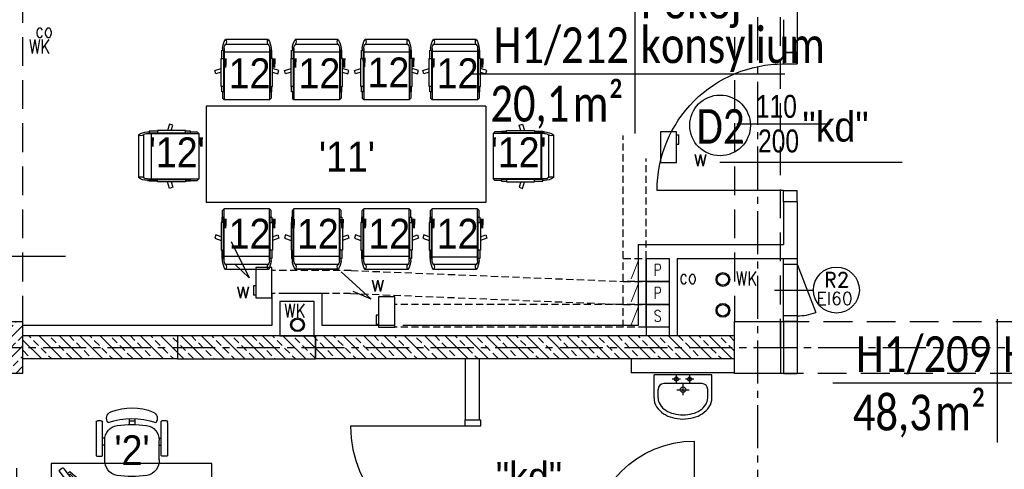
# Model space of a CAD drawing. Header units: millimetres. Extents: x 20447 to 23253, y -8211 to -4238.
# Tile 9 of 22: x 20900 to 21757, y -6231 to -5840. Entities that reach past the tile are written whole.
import ezdxf
from ezdxf.enums import TextEntityAlignment as Align

# ---------------------------------------------------------------- set-up
doc = ezdxf.new("R2010")
doc.units = ezdxf.units.MM
for name, pattern in [('CENTER2', [1.125, 0.75, -0.125, 0.125, -0.125]), ('DASHED', [0.75, 0.5, -0.25]), ('HIDDEN', [0.375, 0.25, -0.125]), ('HIDDEN2', [0.1875, 0.125, -0.0625])]:
    doc.linetypes.add(name, pattern=pattern)
for name, color, linetype in [('_A_metki', 19, 'Continuous'), ('DRZWIOPIS', 250, 'Continuous'), ('GRAWITACJE', 1, 'HIDDEN2'), ('KRESKOWANIE', 250, 'Continuous'), ('NAZWY_POM_ARCHITEKTURA', 7, 'Continuous'), ('OKNA', 250, 'Continuous'), ('opis technologia', 250, 'Continuous'), ('opisy', 2, 'Continuous'), ('OSIE', 1, 'CENTER2'), ('PODCIAGI', 251, 'DASHED'), ('s-piony c.o', 1, 'Continuous'), ('SANITARNE', 3, 'Continuous'), ('SCIANY_ŻELBETOWE', 250, 'Continuous'), ('SLUPY', 250, 'Continuous'), ('SLUSARKA', 7, 'Continuous'), ('STOLDRZWI', 7, 'Continuous'), ('TECHNOLOGIA', 5, 'Continuous'), ('wentylatorki', 3, 'Continuous'), ('WIDOK', 250, 'Continuous'), ('WODKAN', 3, 'Continuous')]:
    doc.layers.add(name, color=color, linetype=linetype)
doc.layers.add('ŚCIANY_STARE', color=250, linetype='Continuous', lineweight=25)
doc.styles.add('ARIAL', font='arial.ttf', dxfattribs={"width": 0.9})
doc.styles.add('MM', font='calibri.ttf', dxfattribs={"width": 0.6, "height": 15})
doc.styles.add('ROMAND', font='romand', dxfattribs={"height": 20})
doc.styles.add('ROMANS', font='ROMANS.shx', dxfattribs={"width": 0.6})

# ---------------------------------------------------------------- blocks, each defined once
blk = doc.blocks.new('DRZWI_D11W_90')
for p, q in [((5, 12), (5, 102)), ((50, 40.83), (50, -28.83))]:
    blk.add_line(p, q)
for points in [[(0, 0), (5, 0), (5, 12), (0, 12)], [(95, 0), (100, 0), (100, 12), (95, 12)]]:
    blk.add_lwpolyline(points, close=True)
blk.add_arc((5, 12), 90, 0, 90)
blk = doc.blocks.new('umywalka_50')
for p, q in [((25.2, 0), (-25.2, 0)), ((-25.2, -19.99), (-25.2, 0)), ((25.2, -19.99), (25.2, 0)), ((16.6, -7.54), (-16.6, -7.54)), ((-2.18, -3.63), (-9.46, -3.63)), ((-5.76, -0.52), (-5.76, -6.51)), ((0, -7.66), (0, -17.6)), ((9.41, -3.63), (2.25, -3.63)), ((5.76, -0.52), (5.76, -6.51)), ((-21.6, -19.99), (-21.6, -12.54)), ((-5.31, -12.81), (5.36, -12.81)), ((21.6, -19.99), (21.6, -12.54))]:
    blk.add_line(p, q)
for centre, radius in [((-5.76, -3.63), 1.76), ((5.76, -3.63), 1.76), ((0.02, -12.81), 2.4)]:
    blk.add_circle(centre, radius)
for centre, radius, start, end in [((-16.6, -12.54), 5, 90, 180), ((16.6, -12.54), 5, 0, 90), ((-11.09, -19.99), 14.11, 180, 212.82584), ((-11.09, -19.99), 10.51, 180, 212.82584), ((-5.78, -16.57), 16.83, 212.82584, 237.29558), ((5.78, -16.57), 16.83, 302.70442, 327.17416), ((11.09, -19.99), 10.51, 327.17416, 0), ((11.09, -19.99), 14.11, 327.17416, 0), ((-5.78, -16.57), 20.43, 212.82584, 237.29558), ((-2.29, -11.13), 26.89, 237.29558, 255.10609), ((-2.29, -11.13), 23.29, 237.29558, 255.10609), ((0, -2.52), 32.2, 255.10609, 270), ((0, -2.52), 32.2, 270, 284.89391), ((2.29, -11.13), 23.29, 284.89391, 302.70442), ((2.29, -11.13), 26.89, 284.89391, 302.70442), ((5.78, -16.57), 20.43, 302.70442, 327.17416), ((0, -2.52), 35.8, 255.10609, 270), ((0, -2.52), 35.8, 270, 284.89391)]:
    blk.add_arc(centre, radius, start, end)
blk = doc.blocks.new('OKNO_SCIANA_1X1')
for p, q in [((0.5, 1.5), (0.5, -0.5)), ((0, 1), (1, 1)), ((0, 0.7), (1, 0.7)), ((0, 0.5), (1, 0.5)), ((0, 0), (1, 0))]:
    blk.add_line(p, q)
blk = doc.blocks.new('A$C7F644541')
at = {"layer": 'SLUSARKA', "ltscale": 50}
for p, q in [((84.85, 164.05), (91.92, 171.12)), ((93.34, 155.56), (84.85, 164.05)), ((100.41, 162.63), (91.92, 171.12)), ((93.34, 155.56), (100.41, 162.63)), ((76.95, 98.4), (27.69, 147.66)), ((0, 79.2), (7.07, 86.27)), ((15.56, 77.78), (7.07, 86.27)), ((0, 79.2), (8.49, 70.71)), ((8.49, 70.71), (15.56, 77.78)), ((15.56, 77.78), (93.34, 0))]:
    blk.add_line(p, q, dxfattribs=at)
blk.add_arc((15.56, 77.78), 110, 315, 45, dxfattribs=at)
at = {"layer": 'ŚCIANY_STARE', "ltscale": 50}
for p, q in [((91.92, 171.12), (100.41, 162.63)), ((0, 79.2), (8.49, 70.71))]:
    blk.add_line(p, q, dxfattribs=at)
blk = doc.blocks.new('*U1666')
at = {"layer": '_A_metki', "color": 1}
for points in [[(50, 21.37), (50, -20)], [(-5.26, 0), (100.46, 0)]]:
    blk.add_lwpolyline(points, dxfattribs=at)
at = {"layer": '_A_metki', "insert": (46.18, -4), "char_height": 12, "width": 19.7618, "attachment_point": 3, "line_spacing_factor": 0.8, "style": 'MM'}
blk.add_mtext('{\\W0.8;m²}', dxfattribs=at)
at = {"layer": '_A_metki', "style": 'MM', "width": 0.8}
for tag, p in [('NAZWA 1', (52, 15)), ('NAZWA 2', (52, 0))]:
    blk.add_attdef(tag, text='', height=12, dxfattribs=at).set_placement(p, align=Align.BOTTOM_LEFT)
for tag, p in [('nr pom.', (48, 0)), ('POW', (24.18, -21.08))]:
    blk.add_attdef(tag, text='', height=12, dxfattribs=at).set_placement(p, align=Align.BOTTOM_RIGHT)
at = {"layer": '_A_metki', "style": 'MM', "oblique": 15, "width": 0.8}
blk.add_attdef('posadzka', text='', height=12, dxfattribs=at).set_placement((52, -4), align=Align.TOP_LEFT)
at = {"layer": '_A_metki', "style": 'MM', "width": 0.8}
blk.add_attdef('POW.', text='', height=12, dxfattribs=at).set_placement((28, -4), align=Align.TOP_RIGHT)
blk = doc.blocks.new('FOTEL_DO_BIURKA1')
at = {"layer": 'TECHNOLOGIA'}
for p, q in [((-30.52, -19.02), (-30.52, 10.27)), ((-30.02, 10.77), (-25.66, 10.77)), ((-25.16, 10.27), (-25.16, -19.02)), ((-23.03, 13.87), (-23.03, -2.93)), ((24.17, 13.87), (24.17, -2.93)), ((26.17, 10.27), (26.17, -19.13)), ((30.97, 10.77), (26.67, 10.77)), ((31.47, -18.13), (31.47, 10.27)), ((-22.96, 1.17), (-25.06, 1.17)), ((24.17, 1.17), (26.27, 1.17)), ((-22.93, -4.83), (-25.13, -4.83)), ((24.07, -4.83), (26.27, -4.83)), ((-1.9, -21.9), (-1.9, -16.72)), ((3.03, -21.9), (3.03, -16.71)), ((-26.16, -20.02), (-29.52, -20.02)), ((3.04, -19.58), (-1.89, -19.58)), ((27.17, -20.13), (29.47, -20.13)), ((29.47, -20.13), (30.47, -20.13)), ((31.47, -18.13), (31.47, -19.13))]:
    blk.add_line(p, q, dxfattribs=at)
for centre, radius, start, end in [((-10.14, 14.92), 12.94, 99.71676, 185.50292), ((0.52, -76.72), 105.2, 82.92886, 97.07114), ((11.29, 14.92), 12.94, 354.49708, 80.28324), ((-30.02, 10.27), 0.5, 90, 180), ((-25.66, 10.27), 0.5, 360, 90), ((26.67, 10.27), 0.5, 90, 180), ((30.97, 10.27), 0.5, 360, 90), ((-10.41, -3.43), 12.63, 178.15894, 261.71383), ((11.55, -3.43), 12.63, 278.28617, 1.84106), ((0.57, 82.57), 99.33, 262.59599, 277.40401), ((-29.52, -19.02), 1, 180, 270), ((-26.16, -19.02), 1, 270, 360), ((-15.78, -22.18), 5.8, 138.43067, 251.02872), ((0.57, 38.88), 60.84, 250.10802, 289.89198), ((16.79, -22.09), 5.85, 292.74239, 39.99086), ((27.17, -19.13), 1, 180, 270), ((30.47, -19.13), 1, 270, 360), ((0.47, 16.44), 47.7, 247.64119, 292.92377)]:
    blk.add_arc(centre, radius, start, end, dxfattribs=at)
blk = doc.blocks.new('Monitor')
at = {"layer": 'TECHNOLOGIA', "color": 1}
for p, q in [((11.18, 10.8), (11.17, -23.59)), ((15.03, 10.8), (11.18, 10.8)), ((11.17, -23.59), (15.02, -23.59))]:
    blk.add_line(p, q, dxfattribs=at)
at = {"layer": 'TECHNOLOGIA'}
blk.add_lwpolyline([(15.02, -36.74), (15.04, 23.95), (18.23, 23.95, -0.414214), (19.83, 22.35), (19.81, -35.15, -0.414214), (18.21, -36.74)], format="xyb", close=True, dxfattribs=at)
at = {"layer": 'TECHNOLOGIA', "color": 1}
blk.add_lwpolyline([(10.21, -12.78), (0, -12.78), (0, 0), (10.21, 0)], dxfattribs=at)
for centre, radius, start, end in [((21.91, -6.4), 23.96, 88.69835, 94.98067), ((-108.93, -6.35), 133.54, 349.64351, 10.31417), ((23.64, -6.4), 22.5, 96.43721, 99.74946), ((-102.52, -6.35), 125.63, 349.73044, 10.22724), ((40.43, -6.4), 30.89, 161.24744, 198.71023), ((23.64, -6.4), 22.5, 260.20821, 263.52046), ((21.91, -6.4), 23.96, 264.977, 271.25933)]:
    blk.add_arc(centre, radius, start, end, dxfattribs=at)
blk = doc.blocks.new('A$7E991911233A2D2')
at = {"layer": 'TECHNOLOGIA', "extrusion": (-1.22465e-16, 7.4988e-33, -1)}
for p, q in [((89.26, 388.79), (129.28, 388.79)), ((85.8, 370.81), (85.8, 378.58)), ((85.8, 378.58), (87.34, 378.58)), ((86.5, 380.34), (86.5, 378.58)), ((87.34, 378.58), (87.34, 339.87)), ((87.96, 380.3), (87.96, 332.21)), ((89.26, 384.03), (129.28, 384.03)), ((130.57, 380.3), (130.57, 332.21)), ((132.74, 378.58), (131.2, 378.58)), ((131.2, 378.58), (131.2, 339.87)), ((132.03, 380.34), (132.03, 378.58)), ((132.74, 370.81), (132.74, 378.58)), ((85.22, 370.81), (87.34, 370.81)), ((85.22, 344.79), (85.22, 370.81)), ((87.34, 370.81), (87.34, 344.79)), ((87.96, 377.31), (130.57, 377.31)), ((87.96, 376.79), (130.57, 376.79)), ((87.96, 376.7), (130.57, 376.7)), ((133.31, 370.81), (131.2, 370.81)), ((131.2, 370.81), (131.2, 344.79)), ((133.31, 344.79), (133.31, 370.81)), ((79.22, 359.65), (85.22, 361.6)), ((80.22, 356.55), (79.22, 359.65)), ((139.32, 359.65), (133.31, 361.6)), ((138.31, 356.55), (139.32, 359.65)), ((85.22, 358.17), (80.22, 356.55)), ((133.31, 358.17), (138.31, 356.55)), ((87.34, 344.79), (85.22, 344.79)), ((85.8, 339.87), (85.8, 344.79)), ((131.2, 344.79), (133.31, 344.79)), ((132.74, 339.87), (132.74, 344.79)), ((87.34, 339.87), (85.8, 339.87)), ((86.5, 339.87), (86.5, 333.67)), ((87.96, 332.21), (86.5, 333.67)), ((87.96, 332.21), (130.57, 332.21)), ((130.57, 332.21), (132.03, 333.67)), ((131.2, 339.87), (132.74, 339.87)), ((132.03, 339.87), (132.03, 333.67)), ((29.14, 326.4), (27.19, 320.39)), ((32.24, 325.39), (29.14, 326.4)), ((30.61, 320.39), (32.24, 325.39)), ((152.6, 325.36), (152.6, 63.43)), ((0, 316.36), (0, 276.34)), ((4.76, 316.36), (4.76, 276.34)), ((8.45, 319.12), (10.2, 319.12)), ((8.49, 317.66), (56.58, 317.66)), ((17.98, 319.82), (10.2, 319.82)), ((10.2, 319.82), (10.2, 318.28)), ((10.2, 318.28), (48.91, 318.28)), ((11.48, 317.66), (11.48, 275.05)), ((17.98, 320.39), (17.98, 318.28)), ((43.99, 320.39), (17.98, 320.39)), ((17.98, 318.28), (43.99, 318.28)), ((43.99, 318.28), (43.99, 320.39)), ((48.91, 319.82), (43.99, 319.82)), ((48.91, 318.28), (48.91, 319.82)), ((48.91, 319.12), (55.11, 319.12)), ((56.58, 317.66), (55.11, 319.12)), ((56.58, 317.66), (56.58, 275.05)), ((8.45, 273.58), (10.2, 273.58)), ((8.49, 275.05), (56.58, 275.05)), ((10.2, 272.88), (10.2, 274.42)), ((10.2, 274.42), (48.91, 274.42)), ((17.98, 272.88), (10.2, 272.88)), ((17.98, 272.31), (17.98, 274.42)), ((17.98, 274.42), (43.99, 274.42)), ((43.99, 272.31), (17.98, 272.31)), ((29.14, 266.3), (27.19, 272.31)), ((30.61, 272.31), (32.24, 267.31)), ((43.99, 274.42), (43.99, 272.31)), ((48.91, 272.88), (43.99, 272.88)), ((48.91, 274.42), (48.91, 272.88)), ((48.91, 273.58), (55.11, 273.58)), ((56.58, 275.05), (55.11, 273.58)), ((29.14, 262.4), (27.19, 256.4)), ((32.24, 267.31), (29.14, 266.3)), ((32.24, 261.4), (29.14, 262.4)), ((30.61, 256.4), (32.24, 261.4)), ((0, 252.37), (0, 212.34)), ((4.76, 252.37), (4.76, 212.34)), ((8.45, 255.12), (10.2, 255.12)), ((8.49, 253.66), (56.58, 253.66)), ((17.98, 255.83), (10.2, 255.83)), ((10.2, 255.83), (10.2, 254.28)), ((10.2, 254.28), (48.91, 254.28)), ((12.08, 253.66), (12.08, 211.05)), ((17.98, 256.4), (17.98, 254.28)), ((43.99, 256.4), (17.98, 256.4)), ((17.98, 254.28), (43.99, 254.28)), ((43.99, 254.28), (43.99, 256.4)), ((48.91, 255.83), (43.99, 255.83)), ((48.91, 254.28), (48.91, 255.83)), ((48.91, 255.12), (55.11, 255.12)), ((56.58, 253.66), (55.11, 255.12)), ((56.58, 253.66), (56.58, 211.05)), ((8.45, 209.59), (10.2, 209.59)), ((8.49, 211.05), (56.58, 211.05)), ((10.2, 208.88), (10.2, 210.43)), ((10.2, 210.43), (48.91, 210.43)), ((17.98, 208.88), (10.2, 208.88)), ((17.98, 208.31), (17.98, 210.43)), ((17.98, 210.43), (43.99, 210.43)), ((43.99, 208.31), (17.98, 208.31)), ((29.14, 202.31), (27.19, 208.31)), ((32.24, 203.31), (29.14, 202.31)), ((30.61, 208.31), (32.24, 203.31)), ((43.99, 210.43), (43.99, 208.31)), ((48.91, 208.88), (43.99, 208.88)), ((48.91, 210.43), (48.91, 208.88)), ((48.91, 209.59), (55.11, 209.59)), ((56.58, 211.05), (55.11, 209.59)), ((29.14, 197.02), (27.19, 191.01)), ((32.24, 196.01), (29.14, 197.02)), ((30.61, 191.01), (32.24, 196.01)), ((0, 186.98), (0, 146.95)), ((0.15, 186.87), (0.15, 147.06)), ((4.76, 186.98), (4.76, 146.95)), ((8.45, 189.73), (10.2, 189.73)), ((8.49, 188.27), (56.58, 188.27)), ((17.98, 190.44), (10.2, 190.44)), ((10.2, 190.44), (10.2, 188.89)), ((10.2, 188.89), (48.91, 188.89)), ((12.08, 188.27), (12.08, 145.66)), ((17.98, 191.01), (17.98, 188.89)), ((43.99, 191.01), (17.98, 191.01)), ((17.98, 188.89), (43.99, 188.89)), ((43.99, 188.89), (43.99, 191.01)), ((48.91, 190.44), (43.99, 190.44)), ((48.91, 188.89), (48.91, 190.44)), ((48.91, 189.73), (55.11, 189.73)), ((56.58, 188.27), (55.11, 189.73)), ((56.58, 188.27), (56.58, 145.66)), ((8.45, 144.2), (10.2, 144.2)), ((8.49, 145.66), (56.58, 145.66)), ((10.2, 143.5), (10.2, 145.04)), ((10.2, 145.04), (48.91, 145.04)), ((17.98, 143.5), (10.2, 143.5)), ((17.98, 142.92), (17.98, 145.04)), ((17.98, 145.04), (43.99, 145.04)), ((43.99, 142.92), (17.98, 142.92)), ((29.14, 136.92), (27.19, 142.92)), ((30.61, 142.92), (32.24, 137.92)), ((43.99, 145.04), (43.99, 142.92)), ((48.91, 143.5), (43.99, 143.5)), ((48.91, 145.04), (48.91, 143.5)), ((48.91, 144.2), (55.11, 144.2)), ((56.58, 145.66), (55.11, 144.2)), ((29.14, 131.63), (27.19, 125.62)), ((32.24, 137.92), (29.14, 136.92)), ((32.24, 130.62), (29.14, 131.63)), ((30.61, 125.62), (32.24, 130.62)), ((0, 121.59), (0, 81.57)), ((4.76, 121.59), (4.76, 81.57)), ((8.45, 124.35), (10.2, 124.35)), ((8.49, 122.88), (56.58, 122.88)), ((17.98, 125.05), (10.2, 125.05)), ((10.2, 125.05), (10.2, 123.51)), ((10.2, 123.51), (48.91, 123.51)), ((12.08, 122.88), (12.08, 80.28)), ((17.98, 125.62), (17.98, 123.51)), ((43.99, 125.62), (17.98, 125.62)), ((17.98, 123.51), (43.99, 123.51)), ((43.99, 123.51), (43.99, 125.62)), ((48.91, 125.05), (43.99, 125.05)), ((48.91, 123.51), (48.91, 125.05)), ((48.91, 124.35), (55.11, 124.35)), ((56.58, 122.88), (55.11, 124.35)), ((56.58, 122.88), (56.58, 80.28)), ((8.45, 78.81), (10.2, 78.81)), ((8.49, 80.28), (56.58, 80.28)), ((10.2, 78.11), (10.2, 79.65)), ((10.2, 79.65), (48.91, 79.65)), ((17.98, 78.11), (10.2, 78.11)), ((17.98, 77.54), (17.98, 79.65)), ((17.98, 79.65), (43.99, 79.65)), ((43.99, 77.54), (17.98, 77.54)), ((29.14, 71.53), (27.19, 77.54)), ((30.61, 77.54), (32.24, 72.54)), ((43.99, 79.65), (43.99, 77.54)), ((48.91, 78.11), (43.99, 78.11)), ((48.91, 79.65), (48.91, 78.11)), ((48.91, 78.81), (55.11, 78.81)), ((56.58, 80.28), (55.11, 78.81)), ((32.24, 72.54), (29.14, 71.53)), ((87.96, 56.58), (86.5, 55.11)), ((87.96, 56.58), (130.57, 56.58)), ((87.96, 8.49), (87.96, 56.58)), ((130.57, 8.49), (130.57, 56.58)), ((130.57, 56.58), (132.03, 55.11)), ((87.34, 48.91), (85.8, 48.91)), ((85.8, 48.91), (85.8, 43.99)), ((86.5, 48.91), (86.5, 55.11)), ((87.34, 10.2), (87.34, 48.91)), ((131.2, 10.2), (131.2, 48.91)), ((131.2, 48.91), (132.74, 48.91)), ((132.03, 48.91), (132.03, 55.11)), ((132.74, 48.91), (132.74, 43.99)), ((87.34, 43.99), (85.22, 43.99)), ((85.22, 43.99), (85.22, 17.98)), ((87.34, 17.98), (87.34, 43.99)), ((131.2, 17.98), (131.2, 43.99)), ((131.2, 43.99), (133.31, 43.99)), ((133.31, 43.99), (133.31, 17.98)), ((80.22, 32.24), (79.22, 29.14)), ((79.22, 29.14), (85.22, 27.19)), ((85.22, 30.61), (80.22, 32.24)), ((133.31, 30.61), (138.31, 32.24)), ((139.32, 29.14), (133.31, 27.19)), ((138.31, 32.24), (139.32, 29.14)), ((85.22, 17.98), (87.34, 17.98)), ((85.8, 17.98), (85.8, 10.2)), ((85.8, 10.2), (87.34, 10.2)), ((86.5, 8.45), (86.5, 10.2)), ((87.96, 12.08), (130.57, 12.08)), ((133.31, 17.98), (131.2, 17.98)), ((132.74, 10.2), (131.2, 10.2)), ((132.03, 8.45), (132.03, 10.2)), ((132.74, 17.98), (132.74, 10.2)), ((89.26, 4.76), (129.28, 4.76)), ((89.26, 0), (129.28, 0))]:
    blk.add_line(p, q, dxfattribs=at)
at = {"layer": 'TECHNOLOGIA'}
for p, q in [((62.6, 325.36), (152.6, 325.36)), ((62.6, 325.36), (62.6, 63.43)), ((62.6, 63.43), (152.6, 63.43))]:
    blk.add_line(p, q, dxfattribs=at)
at = {"layer": 'TECHNOLOGIA', "extrusion": (1.22465e-16, 7.4988e-33, -1)}
for p, q in [((182.96, 325.39), (186.05, 326.4)), ((184.58, 320.39), (182.96, 325.39)), ((186.05, 326.4), (188.01, 320.39)), ((158.62, 317.66), (160.08, 319.12)), ((158.62, 317.66), (158.62, 275.05)), ((206.71, 317.66), (158.62, 317.66)), ((166.28, 319.12), (160.08, 319.12)), ((166.28, 318.28), (166.28, 319.82)), ((166.28, 319.82), (171.2, 319.82)), ((204.99, 318.28), (166.28, 318.28)), ((171.2, 318.28), (171.2, 320.39)), ((171.2, 320.39), (197.22, 320.39)), ((197.22, 318.28), (171.2, 318.28)), ((197.22, 320.39), (197.22, 318.28)), ((197.22, 319.82), (204.99, 319.82)), ((203.72, 317.66), (203.72, 275.05)), ((204.99, 319.82), (204.99, 318.28)), ((206.75, 319.12), (204.99, 319.12)), ((210.44, 316.36), (210.44, 276.34)), ((215.2, 316.36), (215.2, 276.34)), ((206.71, 275.05), (158.62, 275.05)), ((158.62, 275.05), (160.08, 273.58)), ((166.28, 273.58), (160.08, 273.58)), ((204.99, 274.42), (166.28, 274.42)), ((166.28, 274.42), (166.28, 272.88)), ((166.28, 272.88), (171.2, 272.88)), ((197.22, 274.42), (171.2, 274.42)), ((171.2, 274.42), (171.2, 272.31)), ((171.2, 272.31), (197.22, 272.31)), ((184.58, 272.31), (182.96, 267.31)), ((186.05, 266.3), (188.01, 272.31)), ((197.22, 272.31), (197.22, 274.42)), ((197.22, 272.88), (204.99, 272.88)), ((204.99, 272.88), (204.99, 274.42)), ((206.75, 273.58), (204.99, 273.58)), ((182.96, 267.31), (186.05, 266.3)), ((182.96, 261.4), (186.05, 262.4)), ((184.58, 256.4), (182.96, 261.4)), ((186.05, 262.4), (188.01, 256.4)), ((158.62, 253.66), (160.08, 255.12)), ((158.62, 253.66), (158.62, 211.05)), ((206.71, 253.66), (158.62, 253.66)), ((166.28, 255.12), (160.08, 255.12)), ((166.28, 254.28), (166.28, 255.83)), ((166.28, 255.83), (171.2, 255.83)), ((204.99, 254.28), (166.28, 254.28)), ((171.2, 254.28), (171.2, 256.4)), ((171.2, 256.4), (197.22, 256.4)), ((197.22, 254.28), (171.2, 254.28)), ((197.22, 256.4), (197.22, 254.28)), ((197.22, 255.83), (204.99, 255.83)), ((203.11, 253.66), (203.11, 211.05)), ((204.99, 255.83), (204.99, 254.28)), ((206.75, 255.12), (204.99, 255.12)), ((210.44, 252.37), (210.44, 212.34)), ((215.2, 252.37), (215.2, 212.34)), ((206.71, 211.05), (158.62, 211.05)), ((158.62, 211.05), (160.08, 209.59)), ((166.28, 209.59), (160.08, 209.59)), ((204.99, 210.43), (166.28, 210.43)), ((166.28, 210.43), (166.28, 208.88)), ((166.28, 208.88), (171.2, 208.88)), ((197.22, 210.43), (171.2, 210.43)), ((171.2, 210.43), (171.2, 208.31)), ((171.2, 208.31), (197.22, 208.31)), ((184.58, 208.31), (182.96, 203.31)), ((182.96, 203.31), (186.05, 202.31)), ((186.05, 202.31), (188.01, 208.31)), ((197.22, 208.31), (197.22, 210.43)), ((197.22, 208.88), (204.99, 208.88)), ((204.99, 208.88), (204.99, 210.43)), ((206.75, 209.59), (204.99, 209.59)), ((182.96, 196.01), (186.05, 197.02)), ((184.58, 191.01), (182.96, 196.01)), ((186.05, 197.02), (188.01, 191.01)), ((158.62, 188.27), (160.08, 189.73)), ((158.62, 188.27), (158.62, 145.66)), ((206.71, 188.27), (158.62, 188.27)), ((166.28, 189.73), (160.08, 189.73)), ((166.28, 188.89), (166.28, 190.44)), ((166.28, 190.44), (171.2, 190.44)), ((204.99, 188.89), (166.28, 188.89)), ((171.2, 188.89), (171.2, 191.01)), ((171.2, 191.01), (197.22, 191.01)), ((197.22, 188.89), (171.2, 188.89)), ((197.22, 191.01), (197.22, 188.89)), ((197.22, 190.44), (204.99, 190.44)), ((203.11, 188.27), (203.11, 145.66)), ((204.99, 190.44), (204.99, 188.89)), ((206.75, 189.73), (204.99, 189.73)), ((210.44, 186.98), (210.44, 146.95)), ((215.04, 186.87), (215.04, 147.06)), ((215.2, 186.98), (215.2, 146.95)), ((206.71, 145.66), (158.62, 145.66)), ((158.62, 145.66), (160.08, 144.2)), ((166.28, 144.2), (160.08, 144.2)), ((204.99, 145.04), (166.28, 145.04)), ((166.28, 145.04), (166.28, 143.5)), ((166.28, 143.5), (171.2, 143.5)), ((197.22, 145.04), (171.2, 145.04)), ((171.2, 145.04), (171.2, 142.92)), ((171.2, 142.92), (197.22, 142.92)), ((184.58, 142.92), (182.96, 137.92)), ((186.05, 136.92), (188.01, 142.92)), ((197.22, 142.92), (197.22, 145.04)), ((197.22, 143.5), (204.99, 143.5)), ((204.99, 143.5), (204.99, 145.04)), ((206.75, 144.2), (204.99, 144.2)), ((182.96, 137.92), (186.05, 136.92)), ((182.96, 130.62), (186.05, 131.63)), ((184.58, 125.62), (182.96, 130.62)), ((186.05, 131.63), (188.01, 125.62)), ((158.62, 122.88), (160.08, 124.35)), ((158.62, 122.88), (158.62, 80.28)), ((206.71, 122.88), (158.62, 122.88)), ((166.28, 124.35), (160.08, 124.35)), ((166.28, 123.51), (166.28, 125.05)), ((166.28, 125.05), (171.2, 125.05)), ((204.99, 123.51), (166.28, 123.51)), ((171.2, 123.51), (171.2, 125.62)), ((171.2, 125.62), (197.22, 125.62)), ((197.22, 123.51), (171.2, 123.51)), ((197.22, 125.62), (197.22, 123.51)), ((197.22, 125.05), (204.99, 125.05)), ((203.11, 122.88), (203.11, 80.28)), ((204.99, 125.05), (204.99, 123.51)), ((206.75, 124.35), (204.99, 124.35)), ((210.44, 121.59), (210.44, 81.57)), ((215.2, 121.59), (215.2, 81.57)), ((206.71, 80.28), (158.62, 80.28)), ((158.62, 80.28), (160.08, 78.81)), ((166.28, 78.81), (160.08, 78.81)), ((204.99, 79.65), (166.28, 79.65)), ((166.28, 79.65), (166.28, 78.11)), ((166.28, 78.11), (171.2, 78.11)), ((197.22, 79.65), (171.2, 79.65)), ((171.2, 79.65), (171.2, 77.54)), ((171.2, 77.54), (197.22, 77.54)), ((184.58, 77.54), (182.96, 72.54)), ((186.05, 71.53), (188.01, 77.54)), ((197.22, 77.54), (197.22, 79.65)), ((197.22, 78.11), (204.99, 78.11)), ((204.99, 78.11), (204.99, 79.65)), ((206.75, 78.81), (204.99, 78.81)), ((182.96, 72.54), (186.05, 71.53))]:
    blk.add_line(p, q, dxfattribs=at)
at = {"layer": 'TECHNOLOGIA', "extrusion": (-1.22465e-16, 7.4988e-33, -1)}
for centre, radius, start, end in [((-103.5, 379.47), 17.02, 2.91496, 33.187), ((-86.16, 386.41), 3.91, 142.5, 217.5), ((-132.38, 386.41), 3.91, 322.5, 37.5), ((-115.04, 379.47), 17.02, 146.813, 177.08504), ((-93.08, 380.62), 5.13, 356.44908, 41.73382), ((-125.45, 380.62), 5.13, 138.26618, 183.55092), ((-9.31, 302.12), 17.02, 56.813, 87.08504), ((-2.38, 319.46), 3.91, 232.5, 307.5), ((-8.17, 312.54), 5.13, 48.26618, 93.55092), ((-2.38, 273.24), 3.91, 52.5, 127.5), ((-9.31, 290.58), 17.02, 272.91496, 303.187), ((-8.17, 280.17), 5.13, 266.44908, 311.73382), ((-9.31, 238.13), 17.02, 56.813, 87.08504), ((-2.38, 255.47), 3.91, 232.5, 307.5), ((-8.17, 248.54), 5.13, 48.26618, 93.55092), ((-2.38, 209.24), 3.91, 52.5, 127.5), ((-9.31, 226.58), 17.02, 272.91496, 303.187), ((-8.17, 216.17), 5.13, 266.44908, 311.73382), ((-9.31, 172.74), 17.02, 56.813, 87.08504), ((-2.38, 190.08), 3.91, 232.5, 307.5), ((-8.17, 183.15), 5.13, 48.26618, 93.55092), ((-2.38, 143.86), 3.91, 52.5, 127.5), ((-9.31, 161.2), 17.02, 272.91496, 303.187), ((-8.17, 150.78), 5.13, 266.44908, 311.73382), ((-9.31, 107.35), 17.02, 56.813, 87.08504), ((-2.38, 124.69), 3.91, 232.5, 307.5), ((-8.17, 117.77), 5.13, 48.26618, 93.55092), ((-2.38, 78.47), 3.91, 52.5, 127.5), ((-9.31, 95.81), 17.02, 272.91496, 303.187), ((-8.17, 85.39), 5.13, 266.44908, 311.73382), ((-103.5, 9.31), 17.02, 326.813, 357.08504), ((-93.08, 8.17), 5.13, 318.26618, 3.55092), ((-86.16, 2.38), 3.91, 142.5, 217.5), ((-132.38, 2.38), 3.91, 322.5, 37.5), ((-125.45, 8.17), 5.13, 176.44908, 221.73382), ((-115.04, 9.31), 17.02, 182.91496, 213.187)]:
    blk.add_arc(centre, radius, start, end, dxfattribs=at)
at = {"layer": 'TECHNOLOGIA', "extrusion": (1.22465e-16, 7.4988e-33, -1)}
for centre, radius, start, end in [((-207.03, 312.54), 5.13, 86.44908, 131.73382), ((-205.88, 302.12), 17.02, 92.91496, 123.187), ((-212.82, 319.46), 3.91, 232.5, 307.5), ((-212.82, 273.24), 3.91, 52.5, 127.5), ((-207.03, 280.17), 5.13, 228.26618, 273.55092), ((-205.88, 290.58), 17.02, 236.813, 267.08504), ((-207.03, 248.54), 5.13, 86.44908, 131.73382), ((-205.88, 238.13), 17.02, 92.91496, 123.187), ((-212.82, 255.47), 3.91, 232.5, 307.5), ((-207.03, 216.17), 5.13, 228.26618, 273.55092), ((-205.88, 226.58), 17.02, 236.813, 267.08504), ((-212.82, 209.24), 3.91, 52.5, 127.5), ((-207.03, 183.15), 5.13, 86.44908, 131.73382), ((-205.88, 172.74), 17.02, 92.91496, 123.187), ((-212.82, 190.08), 3.91, 232.5, 307.5), ((-212.82, 143.86), 3.91, 52.5, 127.5), ((-207.03, 150.78), 5.13, 228.26618, 273.55092), ((-205.88, 161.2), 17.02, 236.813, 267.08504), ((-207.03, 117.77), 5.13, 86.44908, 131.73382), ((-205.88, 107.35), 17.02, 92.91496, 123.187), ((-212.82, 124.69), 3.91, 232.5, 307.5), ((-207.03, 85.39), 5.13, 228.26618, 273.55092), ((-205.88, 95.81), 17.02, 236.813, 267.08504), ((-212.82, 78.47), 3.91, 52.5, 127.5)]:
    blk.add_arc(centre, radius, start, end, dxfattribs=at)
blk = doc.blocks.new('SZACHT_SUFIT')
at = {"linetype": 'HIDDEN', "ltscale": 26.5}
for p, q in [((0, 0), (0, 20)), ((0, 20), (20, 20)), ((20, 20), (20, 0)), ((20, 0), (0, 0))]:
    blk.add_line(p, q, dxfattribs=at)
at = {"style": 'ROMANS', "width": 0.8}
blk.add_attdef('5', text='', height=10, dxfattribs=at).set_placement((10.01, 9.93), align=Align.MIDDLE)
blk = doc.blocks.new('A$C4D6E149D')
at = {"layer": 'wentylatorki', "linetype": 'Continuous'}
for p, q in [((16, 2), (16, 0)), ((16, 0), (24, 0)), ((24, 2), (24, 0))]:
    blk.add_line(p, q, dxfattribs=at)
blk.add_lwpolyline([(0, 2), (26.5, 2), (26.5, 16), (0, 16)], close=True, dxfattribs=at)

msp = doc.modelspace()

# ---------------------------------------------------------------- hatches: boundary and pattern name
at = {"layer": 'KRESKOWANIE'}
h = msp.add_hatch(dxfattribs=at)
h.set_pattern_fill('BRASS', color=256, scale=50, angle=45, style=0)
h.set_pattern_definition([(45, (38061.459, -8976.495), (-8.838835, 8.838835), []), (45, (38057.04, -8972.075), (-8.838835, 8.838835), [6.25, -3.125])])
h.paths.add_polyline_path([(20882.49, -6102.98), (20862.49, -6102.98), (20862.49, -6125.48), (20882.49, -6125.48)])
h.paths.add_polyline_path([(20902.49, -6102.98), (20882.49, -6102.98), (20882.49, -6125.48), (20902.49, -6125.48)])
h.paths.add_polyline_path([(20902.49, -6125.48), (20882.49, -6125.48), (20882.49, -6147.98), (20902.49, -6147.98)])
h.paths.add_polyline_path([(20882.49, -6125.48), (20862.49, -6125.48), (20862.49, -6147.98), (20882.49, -6147.98)])
h = msp.add_hatch(dxfattribs=at)
h.set_pattern_fill('BRASS', color=256, scale=50, angle=315, style=0)
h.set_pattern_definition([(315, (38061.459, -8976.495), (8.838835, 8.838835), []), (315, (38065.879, -8972.075), (8.838835, 8.838835), [6.25, -3.125])])
h.paths.add_polyline_path([(21522.49, -6115.48), (20902.49, -6115.48), (20902.49, -6135.48), (21522.49, -6135.48)])
h.paths.add_polyline_path([(21061.91, -6134.31), (21061.91, -6116.65), (21079.91, -6116.65), (21079.91, -6134.31)], flags=24)

# ---------------------------------------------------------------- linework, layer by layer
for p, q in [((21524.54, -5930.79), (21594.2, -5930.79)), ((21287.99, -6194.03), (21188.09, -6194.03))]:
    msp.add_line(p, q)
msp.add_lwpolyline([(21301.31, -6188.48), (21301.31, -6194.03), (21287.99, -6194.03), (21287.99, -6188.48)], close=True)
msp.add_arc((21287.99, -6194.03), 99.9, 180, 270)
at = {"layer": 'DRZWIOPIS', "color": 250}
msp.add_line((21536.16, -5930.79), (21576.16, -5930.79), dxfattribs=at)
at = {"layer": 'DRZWIOPIS', "color": 1}
msp.add_circle((21509.8, -5932.25), 26.4, dxfattribs=at)
at = {"layer": 'DRZWIOPIS'}
msp.add_circle((21611.11, -6075.48), 20, dxfattribs=at)
msp.add_circle((21611.11, -6075.48), 20, dxfattribs=at)
at = {"layer": 'GRAWITACJE', "linetype": 'HIDDEN2', "ltscale": 50}
for p, q in [((21425.49, -6047.98), (21425.49, -5940.98)), ((21445.49, -6047.98), (21445.49, -5960.98)), ((21188.49, -6058.48), (21119.49, -6058.48)), ((21188.49, -6058.48), (21425.49, -6067.99)), ((21188.09, -6078.48), (21119.49, -6078.48)), ((21188.09, -6078.48), (21424.25, -6087.96)), ((21425.49, -6087.94), (21226.49, -6087.94)), ((21425.49, -6087.96), (21424.25, -6087.96)), ((21425.49, -6107.94), (21226.49, -6107.94))]:
    msp.add_line(p, q, dxfattribs=at)
at = {"layer": 'GRAWITACJE', "color": 3, "linetype": 'Continuous'}
for p, q in [((21084.06, -6033.28), (21099.91, -6064.96)), ((21099.91, -6064.96), (21087.6, -6053.31)), ((21179.87, -6059.53), (21206.09, -6083.35)), ((21206.09, -6083.35), (21190.35, -6076.69))]:
    msp.add_line(p, q, dxfattribs=at)
at = {"layer": 'GRAWITACJE', "linetype": 'Continuous', "ltscale": 50}
for points in [[(21445.49, -6047.98), (21465.49, -6047.98), (21465.49, -6067.96), (21445.49, -6067.96)], [(21445.49, -6067.96), (21465.49, -6067.96), (21465.49, -6087.94), (21445.49, -6087.94)], [(21445.49, -6087.94), (21465.49, -6087.94), (21465.49, -6107.93), (21445.49, -6107.93)]]:
    msp.add_lwpolyline(points, close=True, dxfattribs=at)
at = {"layer": 'NAZWY_POM_ARCHITEKTURA'}
for p, q in [((21668.45, -5964.68), (21509.68, -5964.68)), ((20704.81, -6046.06), (20939.93, -6046.06))]:
    msp.add_line(p, q, dxfattribs=at)
at = {"layer": 'OSIE', "ltscale": 50}
for p, q in [((21542.49, -4319.3), (21542.49, -7995.09)), ((21542.49, -4319.3), (21542.49, -7995.09)), ((20526.54, -6125.49), (22738.76, -6125.48))]:
    msp.add_line(p, q, dxfattribs=at)
at = {"layer": 'PODCIAGI', "ltscale": 50}
for p, q in [((20902.49, -4467.98), (20902.49, -6102.98)), ((21522.49, -4467.98), (21522.49, -6102.98)), ((21562.49, -6125.49), (21562.49, -4467.98)), ((21562.49, -6102.98), (22182.49, -6102.98)), ((22182.49, -6147.98), (21562.49, -6147.98))]:
    msp.add_line(p, q, dxfattribs=at)
at = {"layer": 'SCIANY_ŻELBETOWE'}
for p, q in [((21037.49, -6115.48), (20902.49, -6115.48)), ((21037.49, -6115.48), (20902.49, -6115.48)), ((21037.49, -6115.48), (21037.49, -6135.48)), ((21522.49, -6115.48), (21157.49, -6115.48)), ((21157.49, -6115.48), (21157.49, -6135.48)), ((21522.49, -6115.48), (21157.49, -6115.48)), ((21522.49, -6115.48), (21428.49, -6115.48)), ((21522.49, -6115.48), (21428.49, -6115.48)), ((21037.49, -6135.48), (20902.49, -6135.48)), ((21522.49, -6135.48), (21157.49, -6135.48))]:
    msp.add_line(p, q, dxfattribs=at)
msp.add_lwpolyline([(21037.49, -6135.48), (21157.49, -6135.48), (21157.49, -6115.48), (21037.49, -6115.48)], close=True, dxfattribs=at)
at = {"layer": 'SLUPY'}
for points in [[(20862.49, -6102.98), (20902.49, -6102.98), (20902.49, -6147.98), (20862.49, -6147.98)], [(21522.49, -6102.98), (21562.49, -6102.98), (21562.49, -6147.98), (21522.49, -6147.98)]]:
    msp.add_lwpolyline(points, close=True, dxfattribs=at)
at = {"layer": 'STOLDRZWI'}
for p, q in [((21576.99, -6052.98), (21593.09, -6095)), ((21576.99, -6052.98), (21593.09, -6095)), ((21557.19, -6075.48), (21591.11, -6075.48)), ((21557.19, -6075.48), (21591.11, -6075.48))]:
    msp.add_line(p, q, dxfattribs=at)
for points in [[(21564.99, -6102.98), (21564.99, -6047.98), (21576.99, -6047.98), (21576.99, -6102.98)], [(21564.99, -6102.98), (21564.99, -6047.98), (21576.99, -6047.98), (21576.99, -6102.98)], [(21564.99, -6097.98), (21564.99, -6052.98), (21576.99, -6052.98), (21576.99, -6097.98)], [(21564.99, -6097.98), (21564.99, -6052.98), (21576.99, -6052.98), (21576.99, -6097.98)]]:
    msp.add_lwpolyline(points, close=True, dxfattribs=at)
msp.add_arc((21576.99, -6052.98), 45, 270, 290.96972, dxfattribs=at)
msp.add_arc((21576.99, -6052.98), 45, 270, 290.96972, dxfattribs=at)
at = {"layer": 'TECHNOLOGIA'}
msp.add_lwpolyline([(20927.36, -6226.4), (20927.36, -6286.4), (21067.36, -6286.4), (21067.36, -6226.4)], close=True, dxfattribs=at)
at = {"layer": 'WIDOK'}
for p in [(21432.49, -6135.48), (21522.49, -6147.48)]:
    msp.add_line(p, (21432.49, -6147.48), dxfattribs=at)
at = {"layer": 'WODKAN'}
for centre, radius in [((21512.3, -6066.31), 6), ((21512.3, -6066.31), 6), ((21512.3, -6066.31), 5), ((21512.3, -6066.31), 5), ((21512.3, -6093.15), 6), ((21512.3, -6093.15), 6), ((21512.3, -6093.15), 5), ((21512.3, -6093.15), 5), ((21141.92, -6105.7), 6), ((21141.92, -6105.7), 6), ((21141.92, -6105.7), 5), ((21141.92, -6105.7), 5)]:
    msp.add_circle(centre, radius, dxfattribs=at)
at = {"layer": 'ŚCIANY_STARE'}
for p, q in [((21576.99, -5795.98), (21576.99, -5878.78)), ((21564.99, -5840.48), (21564.99, -5878.78)), ((21564.99, -5998.78), (21564.99, -6035.98)), ((21576.99, -5998.78), (21576.99, -6047.98)), ((21564.99, -6030.98), (21564.99, -6035.98)), ((21576.99, -6030.98), (21576.99, -6047.98)), ((21438.49, -6035.98), (21564.99, -6035.98)), ((21438.49, -6035.98), (21438.49, -6106.48)), ((21438.49, -6035.98), (21564.99, -6035.98)), ((21438.49, -6035.98), (21438.49, -6106.48)), ((21445.49, -6047.98), (21465.49, -6047.98)), ((21445.49, -6047.98), (21445.49, -6115.48)), ((21445.49, -6047.98), (21465.49, -6047.98)), ((21445.49, -6047.98), (21445.49, -6115.48)), ((21465.49, -6047.98), (21465.49, -6115.48)), ((21465.49, -6047.98), (21465.49, -6115.48)), ((21472.49, -6047.98), (21576.99, -6047.98)), ((21472.49, -6047.98), (21472.49, -6115.48)), ((21472.49, -6047.98), (21576.99, -6047.98)), ((21472.49, -6047.98), (21472.49, -6115.48)), ((21564.99, -6102.98), (21576.99, -6102.98)), ((21564.99, -6102.98), (21564.99, -6147.98)), ((21564.99, -6102.98), (21576.99, -6102.98)), ((21576.99, -6102.98), (21576.99, -6147.98)), ((21012.49, -6106.48), (20902.49, -6106.48)), ((21012.49, -6106.48), (20902.49, -6106.48)), ((21119.49, -6106.48), (21012.49, -6106.48)), ((21119.49, -6106.48), (21012.49, -6106.48)), ((21226.49, -6106.48), (21163.49, -6106.48)), ((21226.49, -6106.48), (21163.49, -6106.48)), ((21333.49, -6106.48), (21233.49, -6106.48)), ((21333.49, -6106.48), (21233.49, -6106.48)), ((21438.49, -6106.48), (21333.49, -6106.48)), ((21438.49, -6106.48), (21333.49, -6106.48)), ((21287.99, -6135.48), (21287.99, -6188.48)), ((21299.99, -6135.48), (21299.99, -6188.48)), ((21564.99, -6147.98), (21576.99, -6147.98))]:
    msp.add_line(p, q, dxfattribs=at)
for points in [[(21119.49, -6078.48), (21119.49, -6106.48)], [(21119.49, -6078.48), (21119.49, -6106.48)], [(21163.49, -6106.48), (21163.49, -6078.48), (21126.49, -6078.48)], [(21163.49, -6106.48), (21163.49, -6078.48), (21126.49, -6078.48)]]:
    msp.add_lwpolyline(points, dxfattribs=at)
msp.add_lwpolyline([(21126.49, -6115.48), (21156.49, -6115.48), (21156.49, -6085.48), (21126.49, -6085.48)], close=True, dxfattribs=at)
msp.add_lwpolyline([(21126.49, -6115.48), (21156.49, -6115.48), (21156.49, -6085.48), (21126.49, -6085.48)], close=True, dxfattribs=at)

# ---------------------------------------------------------------- block references
at = {"layer": '_A_metki'}
ref = msp.add_blockref('*U1666', (21305.92, -5887.44), dxfattribs=dict(at, xscale=2.592, yscale=2.592, zscale=2.592))
ref.add_attrib('NAZWA 2', 'konsylium', dxfattribs={"height": 31.104, "style": 'MM', "width": 0.8}).set_placement((21440.71, -5887.44), align=Align.BOTTOM_LEFT)
ref.add_attrib('NAZWA 1', 'Pokój', dxfattribs={"height": 31.104, "style": 'MM', "width": 0.8}).set_placement((21440.71, -5848.56), align=Align.BOTTOM_LEFT)
ref.add_attrib('nr pom.', 'H1/212', dxfattribs={"height": 31.104, "style": 'MM', "width": 0.8}).set_placement((21430.34, -5887.44), align=Align.BOTTOM_RIGHT)
ref.add_attrib('POW.', '20,1', dxfattribs={"height": 31.104, "style": 'MM', "width": 0.8}).set_placement((21378.5, -5897.81), align=Align.TOP_RIGHT)
ref = msp.add_blockref('*U1666', (21621.53, -6156.17), dxfattribs=dict(at, xscale=2.592, yscale=2.592, zscale=2.592))
ref.add_attrib('NAZWA 2', 'Korytarz', dxfattribs={"height": 31.104, "style": 'MM', "width": 0.8}).set_placement((21756.31, -6156.17), align=Align.BOTTOM_LEFT)
ref.add_attrib('nr pom.', 'H1/209', dxfattribs={"height": 31.104, "style": 'MM', "width": 0.8}).set_placement((21745.94, -6156.17), align=Align.BOTTOM_RIGHT)
ref.add_attrib('POW.', '48,3', dxfattribs={"height": 31.104, "style": 'MM', "width": 0.8}).set_placement((21694.1, -6166.53), align=Align.TOP_RIGHT)
at = {"layer": 'GRAWITACJE'}
for p in [(21425.49, -6067.98), (21425.49, -6087.96), (21425.49, -6107.94)]:
    msp.add_blockref('SZACHT_SUFIT', p, dxfattribs=at).add_auto_attribs({'5': '/'})
at = {"layer": 'OKNA', "xscale": 149.9999999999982, "yscale": -46.00000000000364, "zscale": 149.9999999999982, "rotation": 89.99999999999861}
msp.add_blockref('OKNO_SCIANA_1X1', (20851.49, -6380.48), dxfattribs=at)
at = {"layer": 'SANITARNE'}
msp.add_blockref('umywalka_50', (21477.49, -6149.37), dxfattribs=at)
at = {"layer": 'SLUSARKA', "ltscale": 50, "xscale": -1, "rotation": 315.0000000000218}
msp.add_blockref('A$C7F644541', (21520.99, -6054.78), dxfattribs=at)
at = {"layer": 'STOLDRZWI', "xscale": -1}
msp.add_blockref('DRZWI_D11W_90', (21492.49, -6308.84), dxfattribs=at)
at = {"layer": 'TECHNOLOGIA', "lineweight": 0, "ltscale": 0.5, "xscale": 0.9300000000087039, "yscale": 0.9300000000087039, "zscale": 0.9300000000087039, "rotation": 270}
msp.add_blockref('A$7E991911233A2D2', (21003.31, -5857.46), dxfattribs=at)
at = {"layer": 'TECHNOLOGIA', "lineweight": 0, "xscale": -1, "rotation": 179.9999999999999}
msp.add_blockref('FOTEL_DO_BIURKA1', (20997.14, -6209.2), dxfattribs=at)
at = {"layer": 'TECHNOLOGIA', "xscale": -1, "rotation": 217.4016100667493}
msp.add_blockref('Monitor', (20944.39, -6271.09), dxfattribs=at)
at = {"layer": 'wentylatorki', "linetype": 'Continuous'}
for p, rotation in [((21473.99, -5964.47), 90), ((21103.49, -6055.84), 270), ((21210.49, -6081.44), 270)]:
    msp.add_blockref('A$C4D6E149D', p, dxfattribs=dict(at, rotation=rotation))

# ---------------------------------------------------------------- texts
at = {"layer": 'DRZWIOPIS', "color": 250, "width": 0.8}
for s, p in [('110', (21558.85, -5925.69)), ('200', (21560.73, -5955.84))]:
    msp.add_text(s, height=20, dxfattribs=at).set_placement(p, align=Align.CENTER)
at = {"layer": 'DRZWIOPIS', "style": 'ROMAND'}
msp.add_text('EI60', height=11, dxfattribs=at).set_placement((21593.77, -6088.27))
msp.add_text('EI60', height=11, dxfattribs=at).set_placement((21593.77, -6088.27))
at = {"layer": 'DRZWIOPIS', "color": 250, "style": 'MM', "width": 0.8}
msp.add_attdef('D2', text='oznaczenie', height=30, dxfattribs=at).set_placement((21510.25, -5933.17), align=Align.MIDDLE_CENTER)
at = {"layer": 'DRZWIOPIS', "style": 'ROMAND'}
msp.add_attdef('R2', text='', height=13, dxfattribs=at).set_placement((21611.31, -6066.5), align=Align.MIDDLE_CENTER)
msp.add_attdef('R2', text='', height=13, dxfattribs=at).set_placement((21611.31, -6066.5), align=Align.MIDDLE_CENTER)
at = {"layer": 'GRAWITACJE', "linetype": 'Continuous', "style": 'ROMANS', "width": 0.8}
for tag, text, p in [('P', 'P', (21455.5, -6058.03)), ('P', 'P', (21455.5, -6078.01)), ('S', 'S', (21455.5, -6097.99))]:
    msp.add_attdef(tag, text=text, height=10, dxfattribs=at).set_placement(p, align=Align.MIDDLE)
at = {"layer": 'opis technologia', "ltscale": 100, "char_height": 26, "width": 459.9091, "attachment_point": 1, "style": 'ARIAL'}
for s, insert in [("\\pxt4;'12'", (21075.74, -5873.91)), ("\\pxt4;'12'", (21136.55, -5873.91)), ("\\pxt4;'12'", (21196.68, -5873.23)), ("\\pxt4;'12'", (21256.87, -5873.91)), ("\\pxt4;'12'", (21012.32, -5942.72)), ("\\pxt4;'11'", (21160.54, -5946.46)), ("\\pxt4;'12'", (21310.04, -5942.72)), ("\\pxt4;'12'", (21075.74, -6013.53)), ("\\pxt4;'12'", (21135.19, -6013.57)), ("\\pxt4;'12'", (21197.36, -6013.53)), ("\\pxt4;'12'", (21256.87, -6013.53)), ("\\pxt4;'2'", (20982.48, -6201.84))]:
    msp.add_mtext(s, dxfattribs=dict(at, insert=insert))
at = {"layer": 'opisy', "color": 18, "true_color": 0x000000, "char_height": 26, "width": 459.9091, "attachment_point": 1, "style": 'ARIAL'}
for insert in [(21581.46, -5920.31), (21314.56, -6225.08)]:
    msp.add_mtext('\\pxt4;"kd"', dxfattribs=dict(at, insert=insert))
at = {"layer": 's-piony c.o', "ltscale": 50, "style": 'ROMANS', "width": 0.8}
for p in [(20913.66, -5855.75), (20913.66, -5855.75), (20913.66, -5855.75), (21474.38, -6070), (21474.38, -6070), (21474.38, -6070), (21474.38, -6070), (21474.38, -6070)]:
    msp.add_text('co', height=12, dxfattribs=at).set_placement(p)
at = {"layer": 'wentylatorki', "style": 'ROMANS', "width": 0.9}
for p in [(21486.52, -5960.17), (21205.57, -6069.36), (21088.1, -6075.09)]:
    msp.add_text('w', height=15, dxfattribs=at).set_placement(p, align=Align.MIDDLE_LEFT)
at = {"layer": 'WODKAN', "linetype": 'Continuous', "style": 'ROMANS', "width": 0.8}
for p in [(20908.09, -5869.66), (21523.63, -6071.42), (21523.63, -6071.42), (21130.28, -6099.37), (21130.28, -6099.37)]:
    msp.add_text('WK', height=12, dxfattribs=at).set_placement(p)

doc.saveas('drawing.dxf')
